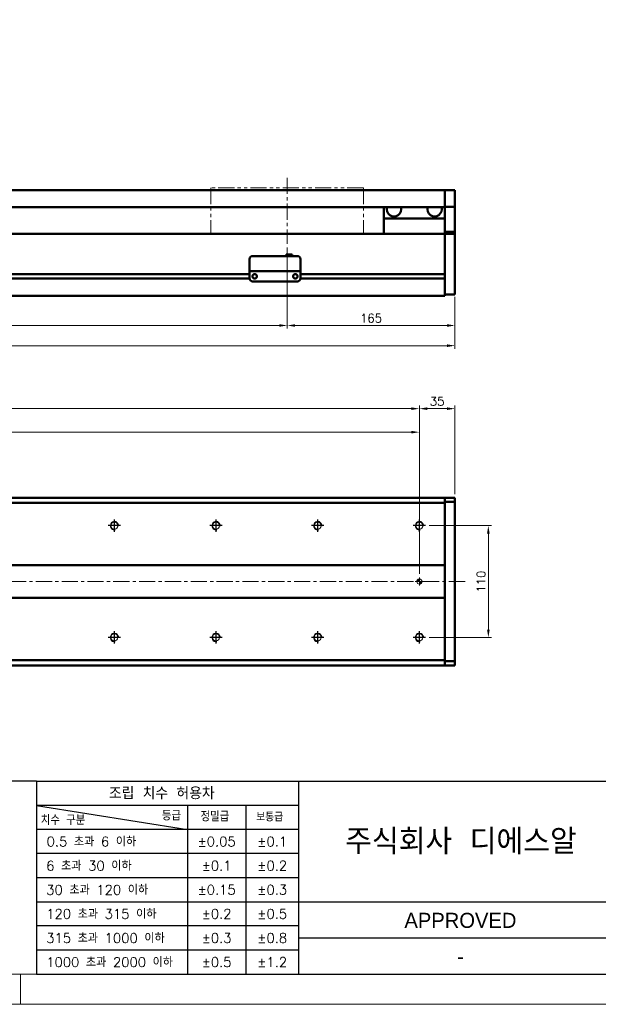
# Model space of a CAD drawing. Header units: millimetres. Extents: x 46547 to 49038, y 6223 to 10291.
# Tile 3 of 5: x 47792 to 48361, y 8529 to 9498. Entities that reach past the tile are written whole.
import ezdxf
from ezdxf.enums import TextEntityAlignment as Align

# ---------------------------------------------------------------- set-up
doc = ezdxf.new("R2010")
doc.units = ezdxf.units.MM
doc.header["$LTSCALE"] = 0.5
doc.linetypes.add('CENTER', pattern=[50.8, 31.75, -6.35, 6.35, -6.35])
doc.linetypes.add('PHANTOM', pattern=[63.5, 31.75, -6.35, 6.35, -6.35, 6.35, -6.35])
doc.layers.get('0').update_dxf_attribs({"lineweight": 20})
doc.layers.add('1', color=1, linetype='CENTER', lineweight=13)
doc.layers.add('외형선(ISO)', color=7, linetype='Continuous', lineweight=50)
for name, color, linetype in [('3', 3, 'Continuous'), ('C', 1, 'CENTER'), ('DIM', 4, 'Continuous')]:
    doc.layers.add(name, color=color, linetype=linetype)
doc.styles.add('ACISOGDT', font='amgdt.shx')
doc.styles.add('DSR TEXT', font='romans.shx', dxfattribs={"bigfont": 'whgtxt.shx'})
doc.styles.get("Standard").update_dxf_attribs({"font": 'romans.shx', "bigfont": 'whgtxt.shx'})
doc.dimstyles.new('DSR', dxfattribs={"dimscale": 2, "dimtxt": 3, "dimasz": 3, "dimexe": 0.5, "dimexo": 0.5, "dimgap": 0.5, "dimtad": 1, "dimdsep": 46, "dimtxsty": 'Standard', "dimcen": 2.5, "dimclrd": 4, "dimclre": 4, "dimclrt": 2, "dimadec": 0, "dimazin": 2, "dimtfac": 1, "dimtmove": 0, "dimatfit": 3, "dimfxl": 0, "dimlwd": -1, "dimlwe": -1, "dimarcsym": 0})

# ---------------------------------------------------------------- blocks, each defined once
blk = doc.blocks.new('A$C13F00394')
at = {"layer": '3'}
for p, q in [((0, 32), (-207.68, 32)), ((0, 32), (202.32, 32)), ((0, 32), (0, 0)), ((43.43, 32), (43.43, 0)), ((0, 28), (25, 24)), ((43.43, 28), (0, 28)), ((25, 28), (25, 0)), ((34.7, 28), (34.7, 0)), ((43.43, 24), (0, 24)), ((43.43, 20), (0, 20)), ((43.43, 16), (0, 16)), ((0, 12), (129.32, 12)), ((43.43, 8), (0, 8)), ((97.32, 6), (43.43, 6)), ((43.43, 4), (0, 4)), ((0, 0), (202.32, 0))]:
    blk.add_line(p, q, dxfattribs=at)
at = {"color": 0, "style": 'DSR TEXT'}
for s, height, p in [('조립 치수 허용차', 2, (11.97, 29.02)), ('치수 구분', 1.5, (0.69, 24.78)), ('등급', 1.5, (20.77, 25.52)), ('정밀급', 1.5, (27.18, 25.37)), ('보통급', 1.3, (36.41, 25.38)), (' 0.5 초과 6 이하', 1.6, (0.56, 21.19)), (' 6 초과 30 이하', 1.6, (0.49, 17.19)), (' 30 초과 120 이하', 1.6, (0.49, 13.19)), (' 120 초과 315 이하', 1.6, (0.49, 9.19)), (' 315 초과 1000 이하', 1.6, (0.49, 5.19)), (' 1000 초과 2000 이하', 1.6, (0.49, 1.19))]:
    blk.add_text(s, height=height, dxfattribs=at).set_placement(p)
at = {"color": 7, "style": 'ACISOGDT'}
blk.add_text('APPROVED', height=2.5, dxfattribs=at).set_placement((70.28, 8.93), align=Align.MIDDLE_CENTER)
at = {"color": 7, "insert": (70.37, 22), "char_height": 4.2, "attachment_point": 5, "style": 'DSR TEXT'}
blk.add_mtext('주식회사 디에스알', dxfattribs=at)
at = {"color": 0, "char_height": 1.6, "attachment_point": 5, "style": 'DSR TEXT'}
for s, insert in [('%%P0.05', (29.85, 22)), ('%%P0.1', (39.07, 22)), ('%%P0.1', (29.85, 18)), ('%%P0.2', (39.07, 18)), ('%%P0.15', (29.85, 14)), ('%%P0.3', (39.07, 14)), ('%%P0.2', (29.85, 10)), ('%%P0.5', (39.07, 10)), ('%%P0.3', (29.85, 6)), ('%%P0.8', (39.07, 6)), ('%%P0.5', (29.85, 2)), ('%%P1.2', (39.07, 2))]:
    blk.add_mtext(s, dxfattribs=dict(at, insert=insert))
blk = doc.blocks.new('A$C1C1952E1')
at = {"color": 1}
blk.add_lwpolyline([(0, 0), (420, 0), (420, 297), (0, 297)], close=True, dxfattribs=at)
at = {"color": 3}
blk.add_lwpolyline([(5, 5), (415, 5), (415, 292), (5, 292)], close=True, dxfattribs=at)
blk = doc.blocks.new('*D104')
at = {"color": 1, "linetype": 'ByBlock'}
for p, q in [((46854.79, 9273.83), (46854.79, 9194.08)), ((48054.79, 9273.83), (48054.79, 9194.08)), ((46862.59, 9197.08), (48046.99, 9197.08))]:
    blk.add_line(p, q, dxfattribs=at)
at = {"color": 1}
for points in [[(46862.59, 9198.38), (46862.59, 9195.78), (46854.79, 9197.08)], [(48046.99, 9198.38), (48046.99, 9195.78), (48054.79, 9197.08)]]:
    blk.add_solid(points, dxfattribs=at)
at = {"layer": 'Defpoints', "color": 0}
for p in [(46854.79, 9277.43), (48054.79, 9277.43), (48054.79, 9197.08)]:
    blk.add_point(p, dxfattribs=at)
at = {"color": 3, "insert": (47454.79, 9204.28), "char_height": 8.4, "attachment_point": 5, "style": 'DSR TEXT'}
blk.add_mtext('STROKE : 1200', dxfattribs=at)
blk = doc.blocks.new('*D105')
at = {"color": 1, "linetype": 'ByBlock'}
for p, q in [((48054.79, 9273.83), (48054.79, 9194.08)), ((48219.79, 9223.83), (48219.79, 9194.08)), ((48062.59, 9197.08), (48211.99, 9197.08))]:
    blk.add_line(p, q, dxfattribs=at)
at = {"color": 1}
for points in [[(48062.59, 9198.38), (48062.59, 9195.78), (48054.79, 9197.08)], [(48211.99, 9198.38), (48211.99, 9195.78), (48219.79, 9197.08)]]:
    blk.add_solid(points, dxfattribs=at)
at = {"layer": 'Defpoints', "color": 0}
for p in [(48054.79, 9277.43), (48219.79, 9227.43), (48219.79, 9197.08)]:
    blk.add_point(p, dxfattribs=at)
at = {"color": 3, "insert": (48137.29, 9204.28), "char_height": 8.4, "attachment_point": 5, "style": 'DSR TEXT'}
blk.add_mtext('165', dxfattribs=at)
blk = doc.blocks.new('*D106')
at = {"color": 1, "linetype": 'ByBlock'}
for p, q in [((48219.79, 9225.39), (48219.79, 9174.21)), ((46649.79, 9223.83), (46649.79, 9174.21)), ((46657.59, 9177.21), (48211.99, 9177.21))]:
    blk.add_line(p, q, dxfattribs=at)
at = {"color": 1}
for points in [[(46657.59, 9178.51), (46657.59, 9175.91), (46649.79, 9177.21)], [(48211.99, 9178.51), (48211.99, 9175.91), (48219.79, 9177.21)]]:
    blk.add_solid(points, dxfattribs=at)
at = {"layer": 'Defpoints', "color": 0}
for p in [(46649.79, 9227.43), (48219.79, 9228.99), (48219.79, 9177.21)]:
    blk.add_point(p, dxfattribs=at)
at = {"color": 3, "insert": (47434.79, 9184.41), "char_height": 8.4, "attachment_point": 5, "style": 'DSR TEXT'}
blk.add_mtext('1570', dxfattribs=at)
blk = doc.blocks.new('A$C33E56CC6')
h = blk.add_hatch()
h.set_pattern_fill('ANSI31', color=256, style=0)
h.set_pattern_definition([(45, (-7065.45672, -6508.5399), (-0.0883883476, 0.0883883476), [])])
h.paths.add_polyline_path([(4, 6.5, 0.414214), (1.5, 4), (4, 4)])
h.paths.add_polyline_path([(6.5, 4), (4, 4), (4, 1.5, 0.414214)])
blk.add_circle((4, 4), 2.5)
at = {"layer": '1'}
for p, q in [((0, 4), (8, 4)), ((4, 0), (4, 8))]:
    blk.add_line(p, q, dxfattribs=at)
blk = doc.blocks.new('tap8')
blk.add_circle((0, 0), 3.4)
at = {"layer": 'C', "color": 1, "linetype": 'CENTER'}
for p, q in [((-6.05, 0), (6.05, 0)), ((0, -6.05), (0, 6.05))]:
    blk.add_line(p, q, dxfattribs=at)
at = {"layer": 'DIM', "color": 3}
blk.add_arc((0, 0), 4, 263.84551, 189.43144, dxfattribs=at)
blk = doc.blocks.new('*D112')
at = {"color": 1, "linetype": 'ByBlock'}
for p, q in [((48194.44, 9000.07), (48255.67, 9000.07)), ((48252.67, 8992.27), (48252.67, 8897.87)), ((48194.44, 8890.07), (48255.67, 8890.07))]:
    blk.add_line(p, q, dxfattribs=at)
at = {"color": 1}
for points in [[(48251.37, 8992.27), (48253.97, 8992.27), (48252.67, 9000.07)], [(48251.37, 8897.87), (48253.97, 8897.87), (48252.67, 8890.07)]]:
    blk.add_solid(points, dxfattribs=at)
at = {"layer": 'Defpoints', "color": 0}
for p in [(48190.84, 9000.07), (48190.84, 8890.07), (48252.67, 8890.07)]:
    blk.add_point(p, dxfattribs=at)
at = {"color": 3, "insert": (48245.47, 8945.07), "char_height": 8.4, "attachment_point": 5, "rotation": 90, "style": 'DSR TEXT'}
blk.add_mtext('110', dxfattribs=at)
blk = doc.blocks.new('*D114')
at = {"color": 1, "linetype": 'ByBlock'}
for p, q in [((46684.79, 9009.72), (46684.79, 9118.23)), ((46692.59, 9115.23), (48176.99, 9115.23)), ((48184.79, 9009.72), (48184.79, 9118.23))]:
    blk.add_line(p, q, dxfattribs=at)
at = {"color": 1}
for points in [[(46692.59, 9116.53), (46692.59, 9113.93), (46684.79, 9115.23)], [(48176.99, 9116.53), (48176.99, 9113.93), (48184.79, 9115.23)]]:
    blk.add_solid(points, dxfattribs=at)
at = {"layer": 'Defpoints', "color": 0}
for p in [(48184.79, 9115.23), (46684.79, 9006.12), (48184.79, 9006.12)]:
    blk.add_point(p, dxfattribs=at)
at = {"color": 3, "insert": (47434.79, 9122.43), "char_height": 8.4, "attachment_point": 5, "style": 'DSR TEXT'}
blk.add_mtext('15X100PITCH=1500', dxfattribs=at)
blk = doc.blocks.new('*D115')
at = {"color": 1, "linetype": 'ByBlock'}
for p, q in [((48184.79, 9009.72), (48184.79, 9118.23)), ((48192.59, 9115.23), (48211.99, 9115.23)), ((48219.79, 9031.17), (48219.79, 9118.23))]:
    blk.add_line(p, q, dxfattribs=at)
at = {"color": 1}
for points in [[(48192.59, 9116.53), (48192.59, 9113.93), (48184.79, 9115.23)], [(48211.99, 9116.53), (48211.99, 9113.93), (48219.79, 9115.23)]]:
    blk.add_solid(points, dxfattribs=at)
at = {"layer": 'Defpoints', "color": 0}
for p in [(48219.79, 9115.23), (48219.79, 9027.57), (48184.79, 9006.12)]:
    blk.add_point(p, dxfattribs=at)
at = {"color": 3, "insert": (48202.29, 9122.43), "char_height": 8.4, "attachment_point": 5, "style": 'DSR TEXT'}
blk.add_mtext('35', dxfattribs=at)
blk = doc.blocks.new('*D116')
at = {"color": 1, "linetype": 'ByBlock'}
for p, q in [((46684.79, 8952.67), (46684.79, 9095.11)), ((46692.59, 9092.11), (48176.99, 9092.11)), ((48184.79, 8952.67), (48184.79, 9095.11))]:
    blk.add_line(p, q, dxfattribs=at)
at = {"color": 1}
for points in [[(46692.59, 9093.41), (46692.59, 9090.81), (46684.79, 9092.11)], [(48176.99, 9093.41), (48176.99, 9090.81), (48184.79, 9092.11)]]:
    blk.add_solid(points, dxfattribs=at)
at = {"layer": 'Defpoints', "color": 0}
for p in [(48184.79, 9092.11), (46684.79, 8949.07), (48184.79, 8949.07)]:
    blk.add_point(p, dxfattribs=at)
at = {"color": 3, "insert": (47434.79, 9099.31), "char_height": 8.4, "attachment_point": 5, "style": 'DSR TEXT'}
blk.add_mtext('1500%%P0.02', dxfattribs=at)

msp = doc.modelspace()

# ---------------------------------------------------------------- linework, layer by layer
at = {"color": 6, "linetype": 'PHANTOM'}
for p, q in [((48129.79303, 9332.42682), (47979.79303, 9332.42682)), ((47979.79303, 9332.42682), (47979.79303, 9287.42682)), ((48129.79303, 9332.42682), (48129.79303, 9287.42682))]:
    msp.add_line(p, q, dxfattribs=at)
at = {"color": 1}
msp.add_line((47792.37032, 8558.65502), (47792.37032, 8528.99552), dxfattribs=at)
at = {"layer": '1'}
for p, q in [((48054.79303, 9342.42682), (48054.79303, 9277.42682)), ((48229.79303, 8945.07166), (46639.79303, 8945.07166))]:
    msp.add_line(p, q, dxfattribs=at)
at = {"layer": '3'}
msp.add_line((47808.28287, 8558.65502), (49008.40982, 8558.65502), dxfattribs=at)
at = {"layer": '외형선(ISO)'}
for p, q in [((48209.79303, 9330.42682), (46929.79303, 9330.42682)), ((48209.79303, 9330.42682), (48209.79303, 9328.42682)), ((48209.79303, 9330.42682), (48219.79303, 9330.42682)), ((48209.79303, 9328.42682), (48209.79303, 9330.42682)), ((48209.79303, 9326.9141), (48209.79303, 9328.42682)), ((48209.79303, 9328.42682), (48209.79303, 9326.9141)), ((48209.79303, 9326.41512), (48209.79303, 9326.9141)), ((48209.79303, 9326.9141), (48209.79303, 9326.41512)), ((48209.79303, 9326.41512), (48209.79303, 9324.87453)), ((48209.79303, 9324.87453), (48209.79303, 9326.41512)), ((48209.79303, 9324.87453), (48209.79303, 9321.88994)), ((48209.79303, 9321.88994), (48209.79303, 9324.87453)), ((48219.79303, 9328.42682), (48219.79303, 9330.42682)), ((48219.79303, 9328.42682), (48219.79303, 9326.9141)), ((48219.79303, 9326.9141), (48219.79303, 9326.41512)), ((48219.79303, 9324.87453), (48219.79303, 9326.41512)), ((48219.79303, 9321.88994), (48219.79303, 9324.87453)), ((48209.79303, 9313.42682), (46929.79303, 9313.42682)), ((48149.79303, 9313.42682), (48149.79303, 9302.42682)), ((48209.79303, 9314.1125), (48209.79303, 9321.88994)), ((48209.79303, 9321.88994), (48209.79303, 9314.1125)), ((48209.79303, 9313.75352), (48209.79303, 9314.1125)), ((48209.79303, 9289.34988), (48209.79303, 9313.75352)), ((48209.79303, 9313.75352), (48219.79303, 9313.75352)), ((48219.79303, 9321.88994), (48219.79303, 9314.1125)), ((48219.79303, 9314.1125), (48219.79303, 9313.75352)), ((48219.79303, 9313.75352), (48219.79303, 9289.34988)), ((48149.79303, 9302.42682), (48209.79303, 9302.42682)), ((48149.79303, 9287.42682), (48149.79303, 9302.42682)), ((46859.79303, 9287.42682), (48209.79303, 9287.42682)), ((48209.79303, 9287.42682), (48209.79303, 9289.34988)), ((48209.79303, 9289.34988), (48219.79303, 9289.34988)), ((48209.79303, 9284.42682), (48209.79303, 9287.42682)), ((48209.79303, 9287.42682), (48209.79303, 9284.42682)), ((48209.79303, 9287.42682), (48219.79303, 9287.42682)), ((48209.79303, 9284.42682), (48209.79303, 9247.87682)), ((48209.79303, 9232.66946), (48209.79303, 9284.42682)), ((48219.79303, 9289.34988), (48219.79303, 9287.42682)), ((48219.79303, 9284.42682), (48219.79303, 9287.42682)), ((48219.79303, 9284.42682), (48219.79303, 9232.66946)), ((48020.79303, 9265.42702), (48064.79303, 9265.42702)), ((48053.79303, 9266.92701), (48053.79303, 9265.42702)), ((48053.79303, 9266.92701), (48059.79303, 9266.92701)), ((48059.79303, 9266.92701), (48059.79303, 9265.42702)), ((48017.79303, 9252.42702), (48017.79303, 9262.42702)), ((48067.79303, 9262.42702), (48067.79303, 9252.42702)), ((46913.79303, 9247.67682), (48017.79303, 9247.67682)), ((48017.79303, 9252.42702), (48017.79303, 9250.42701)), ((48017.79303, 9250.42698), (48017.79303, 9250.42701)), ((48017.79303, 9250.42701), (48067.79303, 9250.42701)), ((48017.79303, 9249.92698), (48017.79303, 9250.42698)), ((48017.79303, 9250.42698), (48020.56353, 9250.42698)), ((48017.79303, 9243.42698), (48017.79303, 9249.92698)), ((48022.76622, 9247.67682), (48022.81984, 9247.67682)), ((48023.02253, 9250.42698), (48025.29303, 9250.42698)), ((48030.29303, 9250.42698), (48055.29303, 9250.42698)), ((48060.29303, 9250.42698), (48062.56353, 9250.42698)), ((48062.76622, 9247.67682), (48062.81984, 9247.67682)), ((48065.02253, 9250.42698), (48067.79303, 9250.42698)), ((48067.79303, 9250.42701), (48067.79303, 9252.42702)), ((48067.79303, 9250.42701), (48067.79303, 9250.42698)), ((48067.79303, 9250.42698), (48067.79303, 9249.92698)), ((48067.79303, 9249.92698), (48067.79303, 9243.42698)), ((48067.79303, 9247.67682), (48209.79303, 9247.67682)), ((46913.78258, 9243.17682), (48017.80348, 9243.17682)), ((48020.79303, 9240.42698), (48064.79303, 9240.42698)), ((48067.78258, 9243.17682), (48209.79303, 9243.17682)), ((48209.79303, 9242.97682), (48209.79303, 9232.66946)), ((46659.79303, 9226.42682), (48209.79303, 9226.42682)), ((48209.79303, 9230.54814), (48209.79303, 9232.66946)), ((48209.79303, 9232.66946), (48209.79303, 9230.54814)), ((48209.79303, 9230.54814), (48209.79303, 9226.42682)), ((48209.79303, 9227.42682), (48209.79303, 9230.54814)), ((48209.79303, 9227.42682), (48219.79303, 9227.42682)), ((48219.79303, 9230.54814), (48219.79303, 9232.66946)), ((48219.79303, 9230.54814), (48219.79303, 9227.42682)), ((46659.79303, 9027.57166), (48209.79303, 9027.57166)), ((46659.79303, 9022.57166), (48209.79303, 9022.57166)), ((48209.79303, 9026.69298), (48209.79303, 9027.57166)), ((48209.79303, 9027.57166), (48209.79303, 9026.69298)), ((48209.79303, 9027.57166), (48219.79303, 9027.57166)), ((48209.79303, 9026.69298), (48209.79303, 9022.57166)), ((48209.79303, 9023.57166), (48209.79303, 9026.69298)), ((48209.79303, 9023.57166), (48219.79303, 9023.57166)), ((48209.79303, 9022.57166), (48209.79303, 8961.07166)), ((48219.79303, 9026.69298), (48219.79303, 9027.57166)), ((48219.79303, 9026.69298), (48219.79303, 9023.57166)), ((48219.79303, 9023.57166), (48219.79303, 8866.57166)), ((48209.79303, 8961.07166), (46659.79303, 8961.07166)), ((48209.79303, 8961.07166), (48209.79303, 8960.21811)), ((48209.79303, 8960.21811), (48209.79303, 8959.86455)), ((48209.79303, 8959.86455), (48209.79303, 8930.27877)), ((48209.79303, 8930.27877), (48209.79303, 8959.86455)), ((46659.79303, 8929.07166), (48209.79303, 8929.07166)), ((48209.79303, 8930.27877), (48209.79303, 8929.92521)), ((48209.79303, 8929.92521), (48209.79303, 8929.07166)), ((48209.79303, 8929.07166), (48209.79303, 8867.57166)), ((48209.79303, 8867.57166), (46659.79303, 8867.57166)), ((48209.79303, 8867.57166), (48209.79303, 8863.45034)), ((46659.79303, 8862.57166), (48209.79303, 8862.57166)), ((48219.79303, 8866.57166), (48209.79303, 8866.57166)), ((48209.79303, 8863.45034), (48209.79303, 8866.57166)), ((48209.79303, 8862.57166), (48209.79303, 8863.45034)), ((48209.79303, 8863.45034), (48209.79303, 8862.57166)), ((48209.79303, 8862.57166), (48219.79303, 8862.57166)), ((48219.79303, 8866.57166), (48219.79303, 8863.45034)), ((48219.79303, 8862.57166), (48219.79303, 8863.45034))]:
    msp.add_line(p, q, dxfattribs=at)
for centre in [(48022.79303, 9245.42698), (48062.79303, 9245.42698)]:
    msp.add_circle(centre, 2.25, dxfattribs=at)
for centre, radius, start, end in [((48159.79303, 9311.42682), 7, 163.3984504, 16.6015496), ((48199.79303, 9311.42682), 7, 163.3984504, 16.6015496), ((48020.79303, 9262.42702), 3, 90, 180), ((48064.79303, 9262.42702), 3, 0, 90), ((48020.79303, 9243.42698), 3, 180, 270), ((48064.79303, 9243.42698), 3, 270, 0)]:
    msp.add_arc(centre, radius, start, end, dxfattribs=at)
for centre, major_axis, start_param, end_param in [((48021.79303, 9250.427), (-1.2295, 0), 3.138143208, 6.279735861), ((48027.79303, 9250.427), (-2.5, 0), 3.148613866, 6.29020652), ((48057.79303, 9250.427), (-2.5, 0), 3.150508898, 6.292101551), ((48063.79303, 9250.427), (-1.2295, 0), 3.143923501, 6.285516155)]:
    msp.add_ellipse(centre, major_axis=major_axis, ratio=0.00001, start_param=start_param, end_param=end_param, dxfattribs=at)

# ---------------------------------------------------------------- block references
at = {"xscale": 5.931900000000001, "yscale": 5.931900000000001, "zscale": 5.931900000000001}
for name, p in [('A$C1C1952E1', (46546.67132, 8528.99552)), ('A$C13F00394', (47808.28288, 8558.65502))]:
    msp.add_blockref(name, p, dxfattribs=at)
at = {"rotation": 90}
for p in [(47884.79303, 9000.07166), (47984.79303, 9000.07166), (48084.79303, 9000.07166), (48184.79303, 9000.07166), (47884.79303, 8890.07166), (47984.79303, 8890.07166), (48084.79303, 8890.07166), (48184.79303, 8890.07166)]:
    msp.add_blockref('tap8', p, dxfattribs=at)
msp.add_blockref('A$C33E56CC6', (48180.79303, 8941.07166))

# ---------------------------------------------------------------- texts
at = {"color": 2, "style": 'ACISOGDT'}
msp.add_text('-', height=14.82975, dxfattribs=at).set_placement((48225.19427, 8576.00699), align=Align.MIDDLE_CENTER)

# ---------------------------------------------------------------- dimensions: what is measured, and where the dimension line sits
for base, p1, p2, text, picture, middle in [((48054.79303, 9197.0837), (46854.79303, 9277.42682), (48054.79303, 9277.42682), 'STROKE : <>', '*D104', (47454.79303, 9204.2837)), ((48184.79303, 9115.23259), (46684.79303, 9006.11863), (48184.79303, 9006.11863), '15X100PITCH=<>', '*D114', (47434.79303, 9122.43259)), ((48184.79303, 9092.10665), (46684.79303, 8949.07166), (48184.79303, 8949.07166), '<>%%P0.02', '*D116', (47434.79303, 9099.30665))]:
    dim = msp.add_linear_dim(base=base, p1=p1, p2=p2, text=text, dimstyle='DSR', override={"dimscale": 3, "dimtxt": 2.8, "dimasz": 2.600136, "dimexe": 1, "dimexo": 1.2, "dimgap": 1, "dimdec": 4, "dimtxsty": 'DSR TEXT', "dimclrd": 1, "dimclre": 1, "dimclrt": 3, "dimtdec": 4, "dimtix": 1})
    dim.commit()
    dim.dimension.update_dxf_attribs({"geometry": picture, "text_midpoint": middle})
for base, p1, p2, picture, middle in [((48219.79303, 9197.0837), (48054.79303, 9277.42682), (48219.79303, 9227.42682), '*D105', (48137.29303, 9204.2837)), ((48219.79303, 9177.21038), (46649.79303, 9227.42682), (48219.79303, 9228.98748), '*D106', (47434.79303, 9184.41038)), ((48219.79303, 9115.23259), (48184.79303, 9006.11863), (48219.79303, 9027.57166), '*D115', (48202.29303, 9122.43259))]:
    dim = msp.add_linear_dim(base=base, p1=p1, p2=p2, dimstyle='DSR', override={"dimscale": 3, "dimtxt": 2.8, "dimasz": 2.600136, "dimexe": 1, "dimexo": 1.2, "dimgap": 1, "dimdec": 4, "dimtxsty": 'DSR TEXT', "dimclrd": 1, "dimclre": 1, "dimclrt": 3, "dimtdec": 4, "dimtix": 1})
    dim.commit()
    dim.dimension.update_dxf_attribs({"geometry": picture, "text_midpoint": middle})
dim = msp.add_linear_dim(base=(48252.66823, 8890.07166), p1=(48190.84, 9000.07166), p2=(48190.84, 8890.07166), angle=90, dimstyle='DSR', override={"dimscale": 3, "dimtxt": 2.8, "dimasz": 2.600136, "dimexe": 1, "dimexo": 1.2, "dimgap": 1, "dimdec": 4, "dimtxsty": 'DSR TEXT', "dimclrd": 1, "dimclre": 1, "dimclrt": 3, "dimtdec": 4, "dimtix": 1})
dim.commit()
dim.dimension.update_dxf_attribs({"geometry": '*D112', "text_midpoint": (48245.46823, 8945.07166)})

doc.saveas('drawing.dxf')
